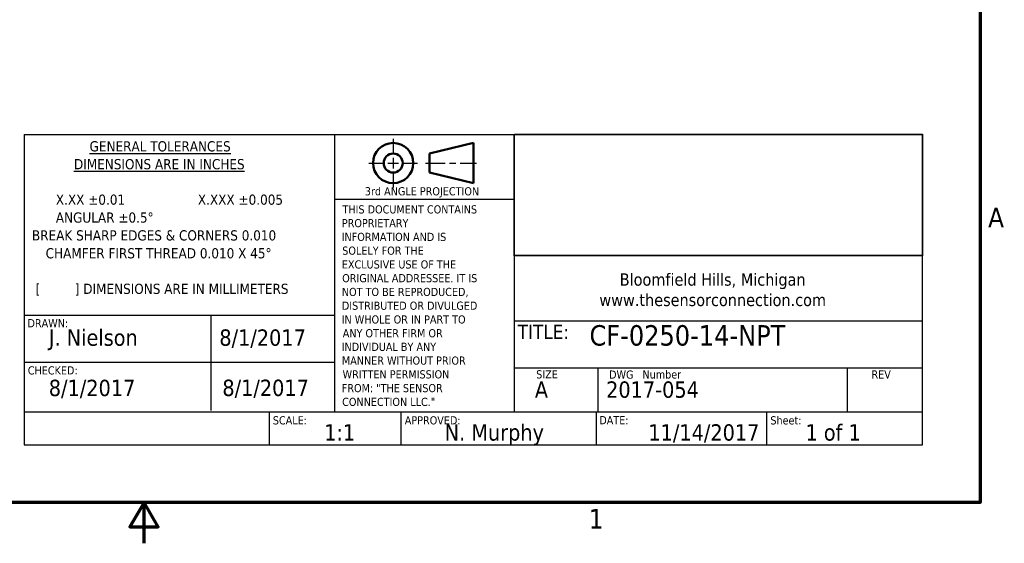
# Model space of a CAD drawing. Header units: inches. Extents: x 0.2 to 10.9, y 0.3 to 8.6.
# Tile 13 of 17: x 4.8 to 10.8, y 0.3 to 3.5. Entities that reach past the tile are written whole.
import ezdxf

# ---------------------------------------------------------------- set-up
doc = ezdxf.new("R2010")
doc.units = ezdxf.units.IN
doc.header["$MEASUREMENT"] = 0
doc.layers.add('Border (ANSI)', color=7, linetype='Continuous', lineweight=70)
for name, color, linetype in [('Dimensions', 18, 'Continuous'), ('TitleBlock', 170, 'Continuous'), ('TitleBlock Lines', 250, 'Continuous'), ('TitleBlock Text', 3, 'Continuous')]:
    doc.layers.add(name, color=color, linetype=linetype)
doc.styles.add('Note Text (ANSI)', font='tahoma.ttf')
doc.styles.get("Standard").update_dxf_attribs({"font": 'tahoma.ttf'})

# ---------------------------------------------------------------- blocks, each defined once
blk = doc.blocks.new('TSC TitleBlock Revised')
at = {"layer": 'TitleBlock'}
for p, q in [((-5.5, 1.8996), (-5.5, 0)), ((-5.5, 1.8996), (0, 1.8996)), ((-2.5, 1.1559), (-2.5, 1.8996)), ((-2.5, 1.8996), (0, 1.8996)), ((-2.4985, 1.158), (-2.4985, 1.9016)), ((-2.4985, 1.9016), (0, 1.9016)), ((0, 1.9016), (0, 1.158)), ((0, 1.8996), (0, 1.1559)), ((0, 0), (0, 1.8996)), ((0, 1.1559), (-2.5, 1.1559)), ((0, 1.158), (-2.4985, 1.158)), ((-5.5, 0), (0, 0))]:
    blk.add_line(p, q, dxfattribs=at)
at = {"layer": 'TitleBlock Lines'}
for p, q in [((-3.6, 1.8996), (-3.6, 0.2)), ((-2.5, 1.8996), (-2.5, 0.2)), ((-2.5, 1.5013), (-3.6, 1.5013)), ((-5.5, 0.7937), (-3.6, 0.7937)), ((-4.3573, 0.7937), (-4.3573, 0.2086)), ((-2.5, 0.7577), (0, 0.7577)), ((-5.5, 0.5056), (-3.6, 0.5056)), ((-2.5, 0.4695), (0, 0.4695)), ((-1.9869, 0.4695), (-1.9869, 0.2)), ((-0.4614, 0.4695), (-0.4614, 0.2)), ((0, 0.2), (-5.5, 0.2)), ((-4, 0.2), (-4, 0)), ((-3.195, 0.2), (-3.195, 0)), ((-1.9982, 0.2), (-1.9982, 0)), ((-0.9531, 0), (-0.9531, 0.2))]:
    blk.add_line(p, q, dxfattribs=at)
at = {"layer": 'TitleBlock Lines', "lineweight": 25}
for p, q in [((-3.2411, 1.8728), (-3.2411, 1.7887)), ((-3.2411, 1.7563), (-3.2411, 1.6916)), ((-3.3899, 1.724), (-3.3058, 1.724)), ((-3.2735, 1.724), (-3.2087, 1.724)), ((-3.1764, 1.724), (-3.0923, 1.724)), ((-3.0438, 1.724), (-2.9222, 1.724)), ((-2.8963, 1.724), (-2.8574, 1.724)), ((-2.8316, 1.724), (-2.7305, 1.724)), ((-3.2411, 1.6592), (-3.2411, 1.5751))]:
    blk.add_line(p, q, dxfattribs=at)
at = {"layer": 'TitleBlock Lines', "lineweight": 50}
for p, q in [((-3.0183, 1.7822), (-2.7498, 1.8469)), ((-2.7498, 1.8469), (-2.7498, 1.601)), ((-3.0183, 1.7822), (-3.0183, 1.6657)), ((-3.0183, 1.6657), (-2.7498, 1.601))]:
    blk.add_line(p, q, dxfattribs=at)
for radius in [0.123, 0.0582]:
    blk.add_circle((-3.2411, 1.724), radius, dxfattribs=at)
at = {"layer": 'TitleBlock Lines'}
for s, height, p in [('%%UGENERAL TOLERANCES', 0.0625, (-5.1003, 1.7952)), ('%%UDIMENSIONS ARE IN INCHES', 0.0625, (-5.1958, 1.6858)), ('X.XX ±0.01                   X.XXX ±0.005', 0.0625, (-5.3069, 1.4688)), ('THIS DOCUMENT CONTAINS', 0.05, (-3.5516, 1.4154)), ('ANGULAR ±0.5°', 0.0625, (-5.3069, 1.3592)), ('PROPRIETARY', 0.05, (-3.5554, 1.3312)), ('BREAK SHARP EDGES & CORNERS 0.010', 0.0625, (-5.4532, 1.25)), ('INFORMATION AND IS', 0.05, (-3.5565, 1.247)), ('SOLELY FOR THE', 0.05, (-3.5531, 1.1628)), ('CHAMFER FIRST THREAD 0.010 X 45°', 0.0625, (-5.3692, 1.1406)), ('EXCLUSIVE USE OF THE', 0.05, (-3.5555, 1.0785)), ('ORIGINAL ADDRESSEE. IT IS', 0.05, (-3.5534, 0.9943)), ('Bloomfield Hills, Michigan', 0.075, (-1.8537, 0.9735)), ('[         ] DIMENSIONS ARE IN MILLIMETERS', 0.0625, (-5.4309, 0.9228)), ('NOT TO BE REPRODUCED,', 0.05, (-3.5553, 0.9101)), ('www.thesensorconnection.com', 0.075, (-1.9784, 0.8485)), ('DISTRIBUTED OR DIVULGED', 0.05, (-3.5554, 0.8259)), ('IN WHOLE OR IN PART TO', 0.05, (-3.5565, 0.7416)), ('DRAWN:', 0.05, (-5.4804, 0.7187)), ('TITLE:', 0.0875, (-2.4783, 0.6467)), ('ANY OTHER FIRM OR', 0.05, (-3.55, 0.6574)), ('INDIVIDUAL BY ANY', 0.05, (-3.5565, 0.5741)), ('MANNER WITHOUT PRIOR', 0.05, (-3.5552, 0.4899)), ('CHECKED:', 0.05, (-5.4785, 0.4298)), ('WRITTEN PERMISSION', 0.05, (-3.5509, 0.4057)), ('SIZE', 0.05, (-2.3654, 0.4057)), ('DWG', 0.05, (-1.9188, 0.4042)), ('Number', 0.05, (-1.7145, 0.4051)), ('REV', 0.05, (-0.3121, 0.4051)), ('FROM: "THE SENSOR', 0.05, (-3.5557, 0.3214)), ('CONNECTION LLC."', 0.05, (-3.5535, 0.2372)), ('SCALE:', 0.05, (-3.9781, 0.1242)), ('APPROVED:', 0.05, (-3.17, 0.1241)), ('DATE:', 0.05, (-1.9786, 0.125)), ('Sheet:', 0.05, (-0.9312, 0.1241))]:
    blk.add_text(s, height=height, dxfattribs=at).set_placement(p)
at = {"layer": 'TitleBlock Lines', "style": 'Note Text (ANSI)'}
blk.add_text('3rd ANGLE PROJECTION', height=0.05, dxfattribs=at).set_placement((-3.4146, 1.5262))
at = {"layer": 'TitleBlock Text'}
for tag, p, height in [('TITLE:_001', (-2.0371, 0.6554), 0.075), ('DRAWN:', (-5.35, 0.6056), 0.1), ('DDATE', (-4.3056, 0.6056), 0.1), ('TITLE:_002', (-2.0408, 0.527), 0.075), ('CHECKED:', (-5.35, 0.2975), 0.1), ('CDATE', (-4.2871, 0.2981), 0.1), ('SIZE', (-2.3735, 0.2874), 0.1), ('DWG_NO.', (-1.9369, 0.2874), 0.1), ('REV', (-0.3492, 0.2874), 0.1), ('SCALE', (-3.6638, 0.025), 0.1), ('APPROVED:', (-2.9255, 0.025), 0.1), ('DATE', (-1.6783, 0.025), 0.1), ('SHEET', (-0.7163, 0.025), 0.1)]:
    blk.add_attdef(tag, p, '', height=height, dxfattribs=at)
blk = doc.blocks.new('new block')
at = {"layer": 'Border (ANSI)', "flags": 128}
for points in [[(0, 0), (0, 7.74), (10.24, 7.74), (10.24, 0), (0, 0)], [(5.12, -0.25), (5.12, 0), (5.0334, -0.15), (5.2066, -0.15), (5.12, 0)]]:
    blk.add_lwpolyline(points, dxfattribs=at)
at = {"layer": 'Border (ANSI)', "char_height": 0.12, "attachment_point": 7, "style": 'Note Text (ANSI)'}
for s, insert in [('A', (10.289, 1.685)), ('1', (7.8429, -0.16))]:
    blk.add_mtext(s, dxfattribs=dict(at, insert=insert))

msp = doc.modelspace()

# ---------------------------------------------------------------- block references
at = {"layer": 'Dimensions'}
msp.add_blockref('new block', (0.4096, 0.5887), dxfattribs=at)
ref = msp.add_blockref('TSC TitleBlock Revised', (10.2961, 0.9423), dxfattribs=at)
ref.add_attrib('TITLE:_001', 'CF-0250-14-NPT', (8.2573, 1.549), dxfattribs={"layer": 'TitleBlock Text', "height": 0.125})
ref.add_attrib('SHEET', '1 of 1', (9.5798, 0.9673), dxfattribs={"layer": 'TitleBlock Text', "height": 0.1})
ref.add_attrib('DATE', '11/14/2017', (8.6178, 0.9673), dxfattribs={"layer": 'TitleBlock Text', "height": 0.1})
ref.add_attrib('DWG_NO.', '2017-054', (8.3592, 1.2297), dxfattribs={"layer": 'TitleBlock Text', "height": 0.1})
ref.add_attrib('SIZE', 'A', (7.9226, 1.2297), dxfattribs={"layer": 'TitleBlock Text', "height": 0.1})
ref.add_attrib('CDATE', '8/1/2017', (6.009, 1.2404), dxfattribs={"layer": 'TitleBlock Text', "height": 0.1})
ref.add_attrib('DRAWN:', 'J. Nielson', (4.9461, 1.5479), dxfattribs={"layer": 'TitleBlock Text', "height": 0.1})
ref.add_attrib('CHECKED:', '8/1/2017', (4.9461, 1.2398), dxfattribs={"layer": 'TitleBlock Text', "height": 0.1})
ref.add_attrib('APPROVED:', 'N. Murphy', (7.3706, 0.9673), dxfattribs={"layer": 'TitleBlock Text', "height": 0.1})
ref.add_attrib('SCALE', '1:1', (6.6323, 0.9673), dxfattribs={"layer": 'TitleBlock Text', "height": 0.1})
ref.add_attrib('DDATE', '8/1/2017', (5.9905, 1.5479), dxfattribs={"layer": 'TitleBlock Text', "height": 0.1})

doc.saveas('drawing.dxf')
